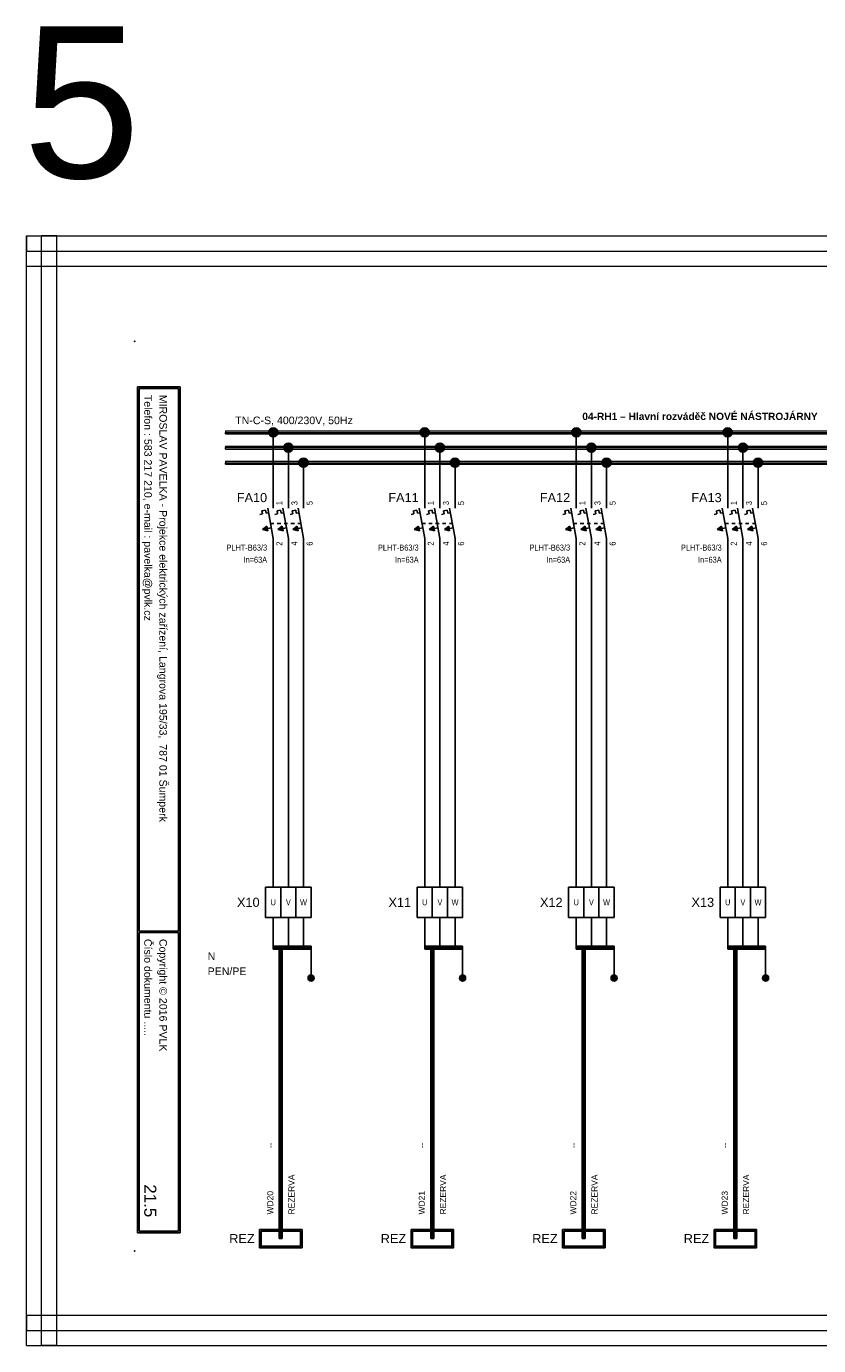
# Model space of a CAD drawing. Extents: x -1130 to 2703, y 1069 to 2560.
# Tile 25 of 31: x 1694 to 1956, y 2124 to 2560. Entities that reach past the tile are written whole.
import ezdxf
from ezdxf.enums import TextEntityAlignment as Align

# ---------------------------------------------------------------- set-up
doc = ezdxf.new("R2010")
doc.units = 0
doc.header["$MEASUREMENT"] = 0
doc.linetypes.add('DASHED', pattern=[0.564444, 0.282222, -0.282222])
for name, color, linetype in [('1-KRESBA', 7, 'Continuous'), ('__10-Popisy', 220, 'Continuous'), ('__Bílá', 7, 'Continuous'), ('__Oranžová', 30, 'Continuous'), ('__Rudá 010', 10, 'Continuous'), ('__Svmodrá', 4, 'Continuous'), ('__Vínová 220', 220, 'Continuous'), ('__Zelená', 3, 'Continuous'), ('__Černá 250', 7, 'Continuous')]:
    doc.layers.add(name, color=color, linetype=linetype)
doc.styles.add('Arial', font='arial.ttf')
doc.styles.add('GENERATED_STYLE_1', font='arial.ttf')

# ---------------------------------------------------------------- blocks, each defined once
blk = doc.blocks.new('L0001A02')
at = {"linetype": 'Continuous'}
h = blk.add_hatch(color=256, dxfattribs=at)
edge = h.paths.add_edge_path()
edge.add_arc((0, 0), 1.5, 0, 360)
blk.add_circle((0, 0), 1.5)
blk = doc.blocks.new('FEVA1606')
at = {"linetype": 'Continuous'}
for points in [[(-3.5, -2), (-2.06, -0.92), (-1.77, -2.5)], [(1.5, -2), (2.94, -0.92), (3.23, -2.5)], [(6.5, -2), (7.94, -0.92), (8.23, -2.5)]]:
    blk.add_hatch(color=256, dxfattribs=at).paths.add_polyline_path(points)
for p, q in [((0, 5), (0, 10)), ((5, 5), (5, 10)), ((10, 5), (10, 10)), ((-1.82, 5), (0, -5)), ((3.18, 5), (5, -5)), ((8.18, 5), (10, -5)), ((-4.45, 2.96), (-3.57, 3.12)), ((-3.75, 4.14), (-2.56, 4.35)), ((-3.75, 4.14), (-3.57, 3.12)), ((-2.56, 4.35), (-2.38, 3.34)), ((-2.38, 3.34), (-1.54, 3.49)), ((0.55, 2.96), (1.43, 3.12)), ((1.25, 4.14), (2.44, 4.35)), ((1.25, 4.14), (1.43, 3.12)), ((2.44, 4.35), (2.62, 3.34)), ((2.62, 3.34), (3.46, 3.49)), ((5.55, 2.96), (6.43, 3.12)), ((6.25, 4.14), (7.44, 4.35)), ((6.25, 4.14), (6.43, 3.12)), ((7.44, 4.35), (7.62, 3.34)), ((7.62, 3.34), (8.46, 3.49)), ((-3.5, -2), (-2.06, -0.92)), ((-3.5, -2), (-0.64, -1.48)), ((-3.5, -2), (-1.77, -2.5)), ((-2.06, -0.92), (-1.77, -2.5)), ((1.5, -2), (2.94, -0.92)), ((1.5, -2), (4.36, -1.48)), ((1.5, -2), (3.23, -2.5)), ((2.94, -0.92), (3.23, -2.5)), ((6.5, -2), (7.94, -0.92)), ((6.5, -2), (9.36, -1.48)), ((6.5, -2), (8.23, -2.5)), ((7.94, -0.92), (8.23, -2.5)), ((0, -5), (0, -10)), ((5, -5), (5, -10)), ((10, -5), (10, -10))]:
    blk.add_line(p, q)
at = {"linetype": 'DASHED', "ltscale": 4}
blk.add_line((-0.91, 0), (9.09, 0), dxfattribs=at)
at = {"style": 'Arial'}
blk.add_attdef('POPIS', text='', height=3, dxfattribs=at).set_placement((-2, 7), align=Align.RIGHT)
at = {"style": 'Arial', "width": 0.8}
for tag, p in [('NO1', (3, 6)), ('NO2', (8, 6)), ('NO3', (13, 6))]:
    blk.add_attdef(tag, p, '', height=2, rotation=90, dxfattribs=at)
for tag, p in [('TYP', (-2, -9)), ('PROUD', (-2, -13)), ('DOPLŇ1', (-2, -17)), ('DOPLŇ2', (-2, -21))]:
    blk.add_attdef(tag, text='', height=2, dxfattribs=at).set_placement(p, align=Align.RIGHT)
for tag, p in [('CO1', (3, -6)), ('CO2', (8, -6)), ('CO3', (13, -6))]:
    blk.add_attdef(tag, text='', height=2, rotation=90, dxfattribs=at).set_placement(p, align=Align.RIGHT)
blk = doc.blocks.new('V0085A01')
h = blk.add_hatch(color=256)
edge = h.paths.add_edge_path()
edge.add_arc((0, 0), 1, 0, 360)
blk.add_circle((0, 0), 1)
blk = doc.blocks.new('V0109A03')
for p, q in [((5, 10), (0, 10)), ((0, 0), (0, 10)), ((10, 10), (5, 10)), ((5, 0), (5, 10)), ((15, 10), (10, 10)), ((10, 0), (10, 10)), ((15, 0), (15, 10)), ((5, 0), (0, 0)), ((10, 0), (5, 0)), ((15, 0), (10, 0))]:
    blk.add_line(p, q)
at = {"style": 'Arial'}
blk.add_attdef('POPIS', text='', height=3, dxfattribs=at).set_placement((-2, 5), align=Align.RIGHT)
at = {"style": 'Arial', "width": 0.8}
for tag, p in [('S1', (2.5, 5)), ('S2', (7.5, 5)), ('S3', (12.5, 5))]:
    blk.add_attdef(tag, text='', height=2, dxfattribs=at).set_placement(p, align=Align.MIDDLE)

msp = doc.modelspace()

# ---------------------------------------------------------------- hatches: boundary and pattern name
at = {"layer": '__Černá 250'}
h = msp.add_hatch(color=256, dxfattribs=at)
h.paths.add_polyline_path([(1785.1, 2156.68), (1785.1, 2162.68), (1771.1, 2162.68), (1771.1, 2156.68)])
h.paths.add_polyline_path([(1784.6, 2157.18), (1784.6, 2162.18), (1771.6, 2162.18), (1771.6, 2157.18)], flags=16)
h = msp.add_hatch(color=256, dxfattribs=at)
h.paths.add_polyline_path([(1835.1, 2156.68), (1835.1, 2162.68), (1821.1, 2162.68), (1821.1, 2156.68)])
h.paths.add_polyline_path([(1834.6, 2157.18), (1834.6, 2162.18), (1821.6, 2162.18), (1821.6, 2157.18)], flags=16)
h = msp.add_hatch(color=256, dxfattribs=at)
h.paths.add_polyline_path([(1885.1, 2156.68), (1885.1, 2162.68), (1871.1, 2162.68), (1871.1, 2156.68)])
h.paths.add_polyline_path([(1884.6, 2157.18), (1884.6, 2162.18), (1871.6, 2162.18), (1871.6, 2157.18)], flags=16)
h = msp.add_hatch(color=256, dxfattribs=at)
h.paths.add_polyline_path([(1935.1, 2156.68), (1935.1, 2162.68), (1921.1, 2162.68), (1921.1, 2156.68)])
h.paths.add_polyline_path([(1934.6, 2157.18), (1934.6, 2162.18), (1921.6, 2162.18), (1921.6, 2157.18)], flags=16)

# ---------------------------------------------------------------- linework, layer by layer
at = {"layer": '1-KRESBA'}
for p, q in [((1775.6, 2405.64), (1775.6, 2425.64)), ((1825.6, 2405.64), (1825.6, 2425.64)), ((1875.6, 2405.64), (1875.6, 2425.64)), ((1925.6, 2405.64), (1925.6, 2425.64)), ((1780.6, 2405.64), (1780.6, 2420.64)), ((1830.6, 2405.64), (1830.6, 2420.64)), ((1880.6, 2405.64), (1880.6, 2420.64)), ((1930.6, 2405.64), (1930.6, 2420.64)), ((1785.6, 2405.64), (1785.6, 2415.64)), ((1835.6, 2405.64), (1835.6, 2415.64)), ((1885.6, 2405.64), (1885.6, 2415.64)), ((1935.6, 2405.64), (1935.6, 2415.64)), ((1775.6, 2275.64), (1775.6, 2385.64)), ((1780.6, 2385.64), (1780.6, 2275.64)), ((1785.6, 2385.64), (1785.6, 2275.64)), ((1825.6, 2275.64), (1825.6, 2385.64)), ((1830.6, 2385.64), (1830.6, 2275.64)), ((1835.6, 2385.64), (1835.6, 2275.64)), ((1875.6, 2275.64), (1875.6, 2385.64)), ((1880.6, 2385.64), (1880.6, 2275.64)), ((1885.6, 2385.64), (1885.6, 2275.64)), ((1925.6, 2275.64), (1925.6, 2385.64)), ((1930.6, 2385.64), (1930.6, 2275.64)), ((1935.6, 2385.64), (1935.6, 2275.64)), ((1775.6, 2265.64), (1775.6, 2255.64)), ((1780.6, 2265.64), (1780.6, 2255.64)), ((1785.6, 2265.64), (1785.6, 2255.64)), ((1825.6, 2265.64), (1825.6, 2255.64)), ((1830.6, 2265.64), (1830.6, 2255.64)), ((1835.6, 2265.64), (1835.6, 2255.64)), ((1875.6, 2265.64), (1875.6, 2255.64)), ((1880.6, 2265.64), (1880.6, 2255.64)), ((1885.6, 2265.64), (1885.6, 2255.64)), ((1925.6, 2265.64), (1925.6, 2255.64)), ((1930.6, 2265.64), (1930.6, 2255.64)), ((1935.6, 2265.64), (1935.6, 2255.64)), ((1775.6, 2256.14), (1775.6, 2255.64)), ((1775.6, 2256.14), (1788.1, 2256.14)), ((1775.6, 2255.14), (1775.6, 2255.64)), ((1775.6, 2255.64), (1788.1, 2255.64)), ((1775.6, 2255.14), (1788.1, 2255.14)), ((1777.6, 2159.68), (1777.6, 2256.14)), ((1777.6, 2256.14), (1778.1, 2256.14)), ((1778.1, 2159.68), (1778.1, 2256.14)), ((1778.6, 2256.14), (1778.1, 2256.14)), ((1778.6, 2159.68), (1778.6, 2256.14)), ((1788.1, 2256.14), (1788.1, 2255.64)), ((1788.1, 2255.14), (1788.1, 2255.64)), ((1788.1, 2255.64), (1788.1, 2245.64)), ((1825.6, 2256.14), (1825.6, 2255.64)), ((1825.6, 2256.14), (1838.1, 2256.14)), ((1825.6, 2255.14), (1825.6, 2255.64)), ((1825.6, 2255.64), (1838.1, 2255.64)), ((1825.6, 2255.14), (1838.1, 2255.14)), ((1827.6, 2159.68), (1827.6, 2256.14)), ((1827.6, 2256.14), (1828.1, 2256.14)), ((1828.1, 2159.68), (1828.1, 2256.14)), ((1828.6, 2256.14), (1828.1, 2256.14)), ((1828.6, 2159.68), (1828.6, 2256.14)), ((1838.1, 2256.14), (1838.1, 2255.64)), ((1838.1, 2255.14), (1838.1, 2255.64)), ((1838.1, 2255.64), (1838.1, 2245.64)), ((1875.6, 2256.14), (1875.6, 2255.64)), ((1875.6, 2256.14), (1888.1, 2256.14)), ((1875.6, 2255.14), (1875.6, 2255.64)), ((1875.6, 2255.64), (1888.1, 2255.64)), ((1875.6, 2255.14), (1888.1, 2255.14)), ((1877.6, 2159.68), (1877.6, 2256.14)), ((1877.6, 2256.14), (1878.1, 2256.14)), ((1878.1, 2159.68), (1878.1, 2256.14)), ((1878.6, 2256.14), (1878.1, 2256.14)), ((1878.6, 2159.68), (1878.6, 2256.14)), ((1888.1, 2256.14), (1888.1, 2255.64)), ((1888.1, 2255.14), (1888.1, 2255.64)), ((1888.1, 2255.64), (1888.1, 2245.64)), ((1925.6, 2256.14), (1925.6, 2255.64)), ((1925.6, 2256.14), (1938.1, 2256.14)), ((1925.6, 2255.14), (1925.6, 2255.64)), ((1925.6, 2255.64), (1938.1, 2255.64)), ((1925.6, 2255.14), (1938.1, 2255.14)), ((1927.6, 2159.68), (1927.6, 2256.14)), ((1927.6, 2256.14), (1928.1, 2256.14)), ((1928.1, 2159.68), (1928.1, 2256.14)), ((1928.6, 2256.14), (1928.1, 2256.14)), ((1928.6, 2159.68), (1928.6, 2256.14)), ((1938.1, 2256.14), (1938.1, 2255.64)), ((1938.1, 2255.14), (1938.1, 2255.64)), ((1938.1, 2255.64), (1938.1, 2245.64)), ((1777.6, 2159.68), (1778.1, 2159.68)), ((1778.6, 2159.68), (1778.1, 2159.68)), ((1827.6, 2159.68), (1828.1, 2159.68)), ((1828.6, 2159.68), (1828.1, 2159.68)), ((1877.6, 2159.68), (1878.1, 2159.68)), ((1878.6, 2159.68), (1878.1, 2159.68)), ((1927.6, 2159.68), (1928.1, 2159.68)), ((1928.6, 2159.68), (1928.1, 2159.68))]:
    msp.add_line(p, q, dxfattribs=at)
at = {"layer": '__Bílá'}
for p, q in [((1744.85, 2440.64), (1730.85, 2440.64)), ((1730.85, 2440.64), (1730.85, 2161.64)), ((1744.35, 2440.14), (1731.35, 2440.14)), ((1731.35, 2440.14), (1731.35, 2261.14)), ((1744.35, 2440.14), (1744.35, 2261.14)), ((1744.85, 2440.64), (1744.85, 2161.64)), ((1744.35, 2261.14), (1731.35, 2261.14)), ((1744.35, 2260.64), (1731.35, 2260.64)), ((1731.35, 2260.64), (1731.35, 2162.14)), ((1744.35, 2260.64), (1744.35, 2162.14)), ((1744.85, 2161.64), (1730.85, 2161.64)), ((1744.35, 2162.14), (1731.35, 2162.14))]:
    msp.add_line(p, q, dxfattribs=at)
for p in [(1729.85, 2455.64), (1729.85, 2155.64)]:
    msp.add_point(p, dxfattribs=at)
at = {"layer": '__Oranžová', "lineweight": 0}
for p, q in [((1759.85, 2426.14), (1759.85, 2425.64)), ((1759.85, 2426.14), (2109.85, 2426.14)), ((1759.85, 2425.14), (1759.85, 2425.64)), ((1759.85, 2425.64), (2109.85, 2425.64)), ((1759.85, 2425.14), (2109.85, 2425.14)), ((1759.85, 2421.14), (1759.85, 2420.64)), ((1759.85, 2421.14), (2109.85, 2421.14)), ((1759.85, 2420.14), (1759.85, 2420.64)), ((1759.85, 2420.64), (2109.85, 2420.64)), ((1759.85, 2420.14), (2109.85, 2420.14)), ((1759.85, 2416.14), (1759.85, 2415.64)), ((1759.85, 2416.14), (2109.85, 2416.14)), ((1759.85, 2415.14), (1759.85, 2415.64)), ((1759.85, 2415.64), (2109.85, 2415.64)), ((1759.85, 2415.14), (2109.85, 2415.14))]:
    msp.add_line(p, q, dxfattribs=at)
at = {"layer": '__Vínová 220', "lineweight": 0}
for p, q in [((1694.14, 2490.46), (1694.14, 2485.46)), ((1694.14, 2490.46), (2190.54, 2490.46)), ((1694.14, 2124.38), (1694.14, 2490.46)), ((1694.14, 2490.46), (1699.14, 2490.46)), ((1699.14, 2124.38), (1699.14, 2490.46)), ((1704.14, 2490.46), (1699.14, 2490.46)), ((1704.14, 2124.38), (1704.14, 2490.46)), ((1694.14, 2480.46), (1694.14, 2485.46)), ((1694.14, 2485.46), (2190.54, 2485.46)), ((1694.14, 2480.46), (2190.54, 2480.46)), ((1694.14, 2134.38), (1694.14, 2129.38)), ((1694.14, 2134.38), (2190.54, 2134.38)), ((1694.14, 2124.38), (1694.14, 2129.38)), ((1694.14, 2129.38), (2190.54, 2129.38)), ((1694.14, 2124.38), (2190.54, 2124.38)), ((1694.14, 2124.38), (1699.14, 2124.38)), ((1704.14, 2124.38), (1699.14, 2124.38))]:
    msp.add_line(p, q, dxfattribs=at)
at = {"layer": '__Černá 250'}
for points in [[(1771.1, 2162.68), (1785.1, 2162.68), (1785.1, 2156.68), (1771.1, 2156.68)], [(1771.6, 2162.18), (1784.6, 2162.18), (1784.6, 2157.18), (1771.6, 2157.18)], [(1821.1, 2162.68), (1835.1, 2162.68), (1835.1, 2156.68), (1821.1, 2156.68)], [(1821.6, 2162.18), (1834.6, 2162.18), (1834.6, 2157.18), (1821.6, 2157.18)], [(1871.1, 2162.68), (1885.1, 2162.68), (1885.1, 2156.68), (1871.1, 2156.68)], [(1871.6, 2162.18), (1884.6, 2162.18), (1884.6, 2157.18), (1871.6, 2157.18)], [(1921.1, 2162.68), (1935.1, 2162.68), (1935.1, 2156.68), (1921.1, 2156.68)], [(1921.6, 2162.18), (1934.6, 2162.18), (1934.6, 2157.18), (1921.6, 2157.18)]]:
    msp.add_lwpolyline(points, close=True, dxfattribs=at)

# ---------------------------------------------------------------- block references
at = {"color": 250, "linetype": 'Continuous'}
for p in [(1788.1, 2245.64), (1838.1, 2245.64), (1888.1, 2245.64), (1938.1, 2245.64)]:
    msp.add_blockref('V0085A01', p, dxfattribs=at)
at = {"layer": '1-KRESBA'}
for p in [(1775.6, 2425.64), (1825.6, 2425.64), (1875.6, 2425.64), (1925.6, 2425.64), (1780.6, 2420.64), (1830.6, 2420.64), (1880.6, 2420.64), (1930.6, 2420.64), (1785.6, 2415.64), (1835.6, 2415.64), (1885.6, 2415.64), (1935.6, 2415.64)]:
    msp.add_blockref('L0001A02', p, dxfattribs=at)
at = {"layer": '__Černá 250'}
for p, values in [((1775.6, 2395.64), {'POPIS': 'FA10', 'TYP': 'PLHT-B63/3', 'PROUD': 'In=63A', 'CO1': '2', 'NO1': '1', 'CO2': '4', 'NO2': '3', 'CO3': '6', 'NO3': '5'}), ((1825.6, 2395.64), {'POPIS': 'FA11', 'TYP': 'PLHT-B63/3', 'PROUD': 'In=63A', 'CO1': '2', 'NO1': '1', 'CO2': '4', 'NO2': '3', 'CO3': '6', 'NO3': '5'}), ((1875.6, 2395.64), {'POPIS': 'FA12', 'TYP': 'PLHT-B63/3', 'PROUD': 'In=63A', 'CO1': '2', 'NO1': '1', 'CO2': '4', 'NO2': '3', 'CO3': '6', 'NO3': '5'}), ((1925.6, 2395.64), {'POPIS': 'FA13', 'TYP': 'PLHT-B63/3', 'PROUD': 'In=63A', 'CO1': '2', 'NO1': '1', 'CO2': '4', 'NO2': '3', 'CO3': '6', 'NO3': '5'})]:
    msp.add_blockref('FEVA1606', p, dxfattribs=at).add_auto_attribs(values)
ref = msp.add_blockref('V0109A03', (1773.1, 2265.64), dxfattribs=at)
ref.add_attrib('POPIS', 'X10', dxfattribs={"layer": '0', "height": 3, "style": 'Arial'}).set_placement((1771.1, 2269.12), align=Align.RIGHT)
ref.add_attrib('S1', 'U', dxfattribs={"layer": '0', "height": 2, "style": 'Arial', "width": 0.8}).set_placement((1775.6, 2270.64), align=Align.MIDDLE)
ref.add_attrib('S2', 'V', dxfattribs={"layer": '0', "height": 2, "style": 'Arial', "width": 0.8}).set_placement((1780.6, 2270.64), align=Align.MIDDLE)
ref.add_attrib('S3', 'W', dxfattribs={"layer": '0', "height": 2, "style": 'Arial', "width": 0.8}).set_placement((1785.6, 2270.64), align=Align.MIDDLE)
ref = msp.add_blockref('V0109A03', (1823.1, 2265.64), dxfattribs=at)
ref.add_attrib('POPIS', 'X11', dxfattribs={"layer": '0', "height": 3, "style": 'Arial'}).set_placement((1821.1, 2269.12), align=Align.RIGHT)
ref.add_attrib('S1', 'U', dxfattribs={"layer": '0', "height": 2, "style": 'Arial', "width": 0.8}).set_placement((1825.6, 2270.64), align=Align.MIDDLE)
ref.add_attrib('S2', 'V', dxfattribs={"layer": '0', "height": 2, "style": 'Arial', "width": 0.8}).set_placement((1830.6, 2270.64), align=Align.MIDDLE)
ref.add_attrib('S3', 'W', dxfattribs={"layer": '0', "height": 2, "style": 'Arial', "width": 0.8}).set_placement((1835.6, 2270.64), align=Align.MIDDLE)
ref = msp.add_blockref('V0109A03', (1873.1, 2265.64), dxfattribs=at)
ref.add_attrib('POPIS', 'X12', dxfattribs={"layer": '0', "height": 3, "style": 'Arial'}).set_placement((1871.1, 2269.12), align=Align.RIGHT)
ref.add_attrib('S1', 'U', dxfattribs={"layer": '0', "height": 2, "style": 'Arial', "width": 0.8}).set_placement((1875.6, 2270.64), align=Align.MIDDLE)
ref.add_attrib('S2', 'V', dxfattribs={"layer": '0', "height": 2, "style": 'Arial', "width": 0.8}).set_placement((1880.6, 2270.64), align=Align.MIDDLE)
ref.add_attrib('S3', 'W', dxfattribs={"layer": '0', "height": 2, "style": 'Arial', "width": 0.8}).set_placement((1885.6, 2270.64), align=Align.MIDDLE)
ref = msp.add_blockref('V0109A03', (1923.1, 2265.64), dxfattribs=at)
ref.add_attrib('POPIS', 'X13', dxfattribs={"layer": '0', "height": 3, "style": 'Arial'}).set_placement((1921.1, 2269.12), align=Align.RIGHT)
ref.add_attrib('S1', 'U', dxfattribs={"layer": '0', "height": 2, "style": 'Arial', "width": 0.8}).set_placement((1925.6, 2270.64), align=Align.MIDDLE)
ref.add_attrib('S2', 'V', dxfattribs={"layer": '0', "height": 2, "style": 'Arial', "width": 0.8}).set_placement((1930.6, 2270.64), align=Align.MIDDLE)
ref.add_attrib('S3', 'W', dxfattribs={"layer": '0', "height": 2, "style": 'Arial', "width": 0.8}).set_placement((1935.6, 2270.64), align=Align.MIDDLE)

# ---------------------------------------------------------------- texts
at = {"layer": '__10-Popisy', "style": 'Arial'}
msp.add_text('5', height=50, dxfattribs=at).set_placement((1692.96, 2509.58))
at = {"layer": '__Bílá', "style": 'Arial'}
for s, p in [('Telefon : 583 217 210, e-mail : pavelka@pvlk.cz', (1733.04, 2438.05)), ('MIROSLAV PAVELKA - Projekce elektrických zařízení, Langrova 195/33,  787 01 Šumperk', (1738.04, 2438.05)), ('Číslo dokumentu .....', (1733.04, 2258.55)), ('Copyright © 2016 PVLK', (1738.04, 2258.55))]:
    msp.add_text(s, height=2.5, rotation=270, dxfattribs=at).set_placement(p)
at = {"layer": '__Bílá', "insert": (1877.6, 2429.7), "char_height": 3, "attachment_point": 7, "style": 'Arial'}
msp.add_mtext('\\fArial|b1|i0|c0|p34;\\H2.4;04-RH1 – Hlavní rozváděč NOVÉ NÁSTROJÁRNY\\fArial|b0|i0|c0|p34;\\H2.5;\\P', dxfattribs=at)
at = {"layer": '__Oranžová', "lineweight": 0, "style": 'Arial'}
msp.add_text('TN-C-S, 400/230V, 50Hz', height=2.5, dxfattribs=at).set_placement((1763.06, 2428.36))
at = {"layer": '__Rudá 010', "style": 'Arial'}
for s, p in [('--', (1775.6, 2189.53)), ('--', (1825.6, 2189.53)), ('--', (1875.6, 2189.53)), ('--', (1925.6, 2189.53)), ('WD20', (1775.6, 2167.64)), ('WD21', (1825.6, 2167.64)), ('WD22', (1875.6, 2167.64)), ('WD23', (1925.6, 2167.64))]:
    msp.add_text(s, height=2, rotation=90, dxfattribs=at).set_placement(p)
at = {"layer": '__Rudá 010', "style": 'GENERATED_STYLE_1'}
for p in [(1769.47, 2158.18), (1819.47, 2158.18), (1869.47, 2158.18), (1919.47, 2158.18)]:
    msp.add_text('REZ', height=3, dxfattribs=at).set_placement(p, align=Align.RIGHT)
at = {"layer": '__Rudá 010', "char_height": 2, "width": 62.8406, "attachment_point": 1, "rotation": 90, "style": 'Arial'}
for insert in [(1780.63, 2167.64), (1830.63, 2167.64), (1880.63, 2167.64), (1930.63, 2167.64)]:
    msp.add_mtext('REZERVA', dxfattribs=dict(at, insert=insert))
at = {"layer": '__Svmodrá', "linetype": 'Continuous', "style": 'Arial'}
msp.add_text('N', height=2.5, dxfattribs=at).set_placement((1753.96, 2251.64))
at = {"layer": '__Vínová 220', "style": 'Arial'}
msp.add_attdef('21.5', text='F.1.201', height=4, rotation=270, dxfattribs=at).set_placement((1733.04, 2166.73), align=Align.RIGHT)
at = {"layer": '__Zelená', "linetype": 'Continuous', "style": 'Arial'}
msp.add_text('PEN/PE', height=2.5, dxfattribs=at).set_placement((1753.96, 2246.64))

doc.saveas('drawing.dxf')
